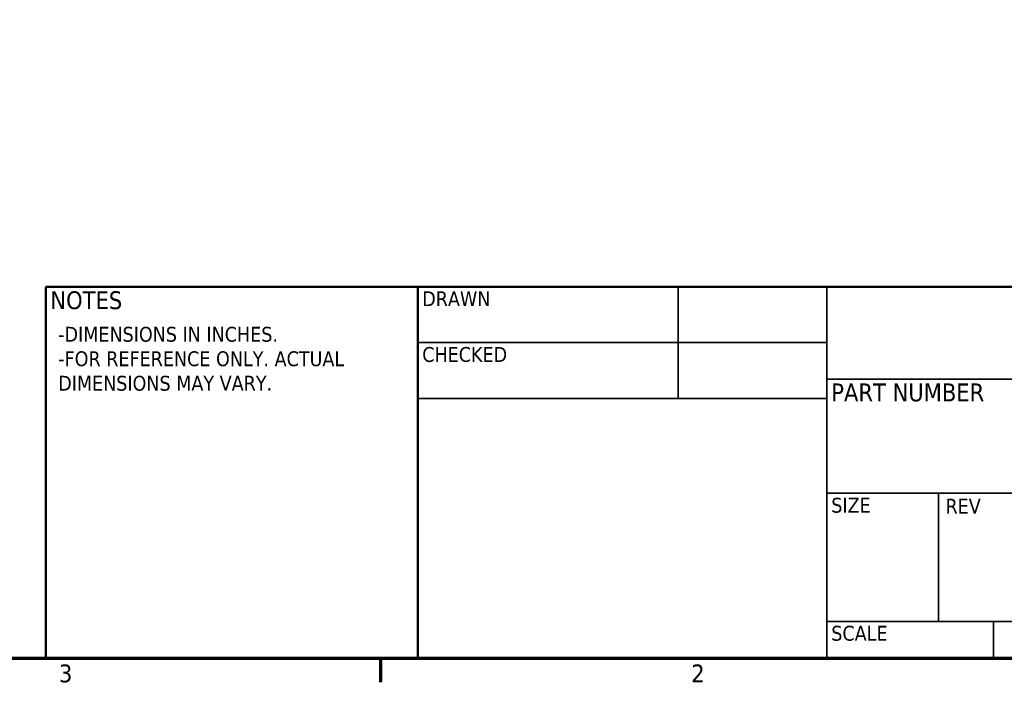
# Model space of a CAD drawing. Header units: inches. Extents: x 0 to 136, y 2 to 86.
# Tile 29 of 74: x 92 to 119, y 3 to 21. Entities that reach past the tile are written whole.
import ezdxf
from ezdxf.enums import TextEntityAlignment as Align

# ---------------------------------------------------------------- set-up
doc = ezdxf.new("R2010")
doc.units = ezdxf.units.IN
doc.header["$LTSCALE"] = 4
doc.header["$MEASUREMENT"] = 0
for name, color, linetype, lineweight in [('Border (ANSI)', 7, 'Continuous', 70), ('Symbol (ANSI)', 7, 'Continuous', 25), ('Title (ANSI)', 7, 'Continuous', 50)]:
    doc.layers.add(name, color=color, linetype=linetype, lineweight=lineweight)
doc.styles.add('Dimension Text', font='tahoma.ttf')
doc.styles.add('Note Text (ANSI)', font='tahoma.ttf')
doc.styles.get("Standard").update_dxf_attribs({"font": 'tahoma.ttf'})
doc.styles.add('Text Style38', font='tahoma.ttf')

# ---------------------------------------------------------------- blocks, each defined once
blk = doc.blocks.new('Borders Default Border')
at = {"layer": 'Border (ANSI)'}
blk.add_line((25.5, 1), (25.5, 0.84), dxfattribs=at)
at = {"layer": 'Border (ANSI)', "flags": 128}
blk.add_lwpolyline([(0.5, 1), (0.5, 21), (33.5, 21), (33.5, 1), (0.5, 1)], dxfattribs=at)
at = {"layer": 'Border (ANSI)', "char_height": 0.12, "attachment_point": 7, "style": 'Dimension Text'}
for s, insert in [('3', (23.3377, 0.8375)), ('2', (27.5886, 0.84))]:
    blk.add_mtext(s, dxfattribs=dict(at, insert=insert))
blk = doc.blocks.new('Title Blocks ECS Standard w Comments')
at = {"layer": 'Title (ANSI)'}
for p, q in [((2.1817, 4.6824), (2.1817, 7.1824)), ((2.1817, 7.1824), (4.6817, 7.1824)), ((4.6817, 7.1824), (4.6817, 4.6824)), ((12.4317, 7.1824), (4.6817, 7.1824)), ((4.6817, 7.1824), (4.6817, 4.6824)), ((4.6817, 4.6824), (2.1817, 4.6824)), ((4.6817, 4.6824), (12.4317, 4.6824))]:
    blk.add_line(p, q, dxfattribs=at)
at = {"layer": 'Title (ANSI)', "lineweight": 35}
for p, q in [((6.4317, 6.4324), (6.4317, 7.1824)), ((7.4317, 4.6824), (7.4317, 7.1824)), ((4.6817, 6.8074), (7.4317, 6.8074)), ((7.4317, 6.5624), (12.4317, 6.5624)), ((4.6817, 6.4324), (7.4317, 6.4324)), ((8.9317, 5.7936), (7.4317, 5.7936)), ((8.1817, 4.9324), (8.1817, 5.7936)), ((12.4317, 4.9324), (7.4317, 4.9324)), ((8.5517, 4.9324), (8.5517, 4.6824))]:
    blk.add_line(p, q, dxfattribs=at)
at = {"layer": 'Title (ANSI)', "style": 'Text Style38'}
for s, p in [('DRAWN', (4.7117, 7.1524)), ('CHECKED', (4.7117, 6.7774)), ('SIZE', (7.4617, 5.7636)), ('REV', (8.2295, 5.7571)), ('SCALE', (7.4617, 4.9024))]:
    blk.add_text(s, height=0.1, dxfattribs=at).set_placement(p, align=Align.TOP_LEFT)
at = {"layer": 'Title (ANSI)', "char_height": 0.12, "attachment_point": 1, "style": 'Note Text (ANSI)'}
for s, insert in [('\\fTahoma|b0|i0;NOTES', (2.2117, 7.1524)), ('\\fTahoma|b0|i0;PART NUMBER', (7.4617, 6.5324))]:
    blk.add_mtext(s, dxfattribs=dict(at, insert=insert))
at = {"layer": 'Title (ANSI)', "lineweight": 30, "flags": 63}
for tag, p in [('COMPANY', (9.9317, 6.8724)), ('<DRAWING_NUMBER>', (10.6817, 5.3259)), ('Sheet_Size', (7.8067, 5.3074)), ('REVISION_NUMBER', (8.5567, 5.3074))]:
    blk.add_attdef(tag, text='', height=0.24, dxfattribs=at).set_placement(p, align=Align.MIDDLE_CENTER)
for tag, p in [('CREATION_DATE', (6.4617, 6.8374)), ('CHECKED_BY', (4.7117, 6.4624)), ('CHECKED_DATE', (6.4617, 6.4624)), ('AUTHOR', (4.7117, 6.8374))]:
    blk.add_attdef(tag, text='', height=0.125, dxfattribs=at).set_placement(p, align=Align.BOTTOM_LEFT)
for tag, height, p in [('-_Dimensions_in_inches.^M-_For_reference_only._Actual_^Mdimensions_may_vary.', 0.12, (2.2117, 6.9324)), ('DESCRIPTION', 0.125, (8.9617, 6.3124))]:
    blk.add_attdef(tag, text='', height=height, dxfattribs=at).set_placement(p, align=Align.TOP_LEFT)
blk.add_attdef('PART_NUMBER', text='', height=0.2, dxfattribs=at).set_placement((7.4617, 6.2226), align=Align.MIDDLE_LEFT)
blk.add_attdef('Initial_View_Scale', text='', height=0.12, dxfattribs=at).set_placement((8.5217, 4.7124), align=Align.BOTTOM_RIGHT)

msp = doc.modelspace()

# ---------------------------------------------------------------- block references
at = {"xscale": 4, "yscale": 4, "zscale": 4}
for name, p in [('Borders Default Border', (0, 0)), ('Title Blocks ECS Standard w Comments', (84.2734, -14.7295))]:
    msp.add_blockref(name, p, dxfattribs=at)

# ---------------------------------------------------------------- texts
at = {"layer": 'Symbol (ANSI)', "insert": (93.3316, 12.924), "char_height": 0.4, "width": 9.364104, "attachment_point": 1, "line_spacing_factor": 0.987884, "style": 'Note Text (ANSI)'}
msp.add_mtext('\\fTahoma|b0|i0;{\\H0.4000;-DIMENSIONS IN INCHES.\\P}\\fTahoma|b0|i0;{\\H0.4000;-FOR REFERENCE ONLY. ACTUAL \\PDIMENSIONS MAY VARY.}', dxfattribs=at)

doc.saveas('drawing.dxf')
